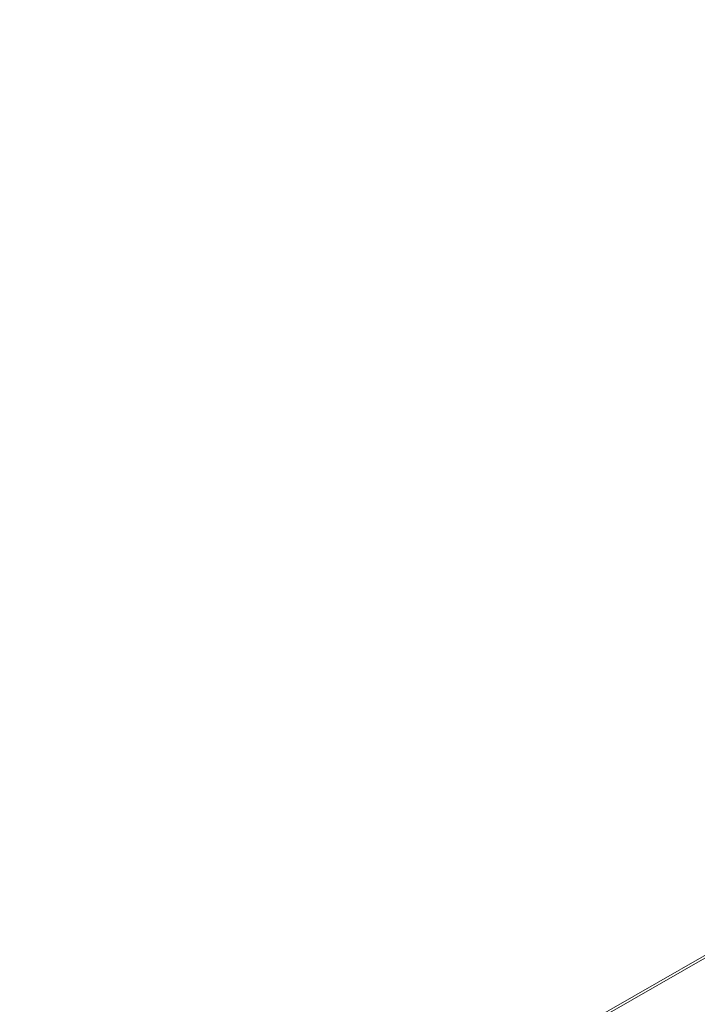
# Model space of a CAD drawing. Header units: centimetres. Extents: x -24.5 to 49.7, y -16.6 to 18.4.
# Tile 145 of 248: x -17.7 to -16.5, y -5.7 to -4.1. Entities that reach past the tile are written whole.
import ezdxf

# ---------------------------------------------------------------- set-up
doc = ezdxf.new("R2010")
doc.units = ezdxf.units.CM
doc.header["$MEASUREMENT"] = 0
doc.layers.add('layer 1', color=7, linetype='Continuous')

msp = doc.modelspace()

# ---------------------------------------------------------------- linework, layer by layer
at = {"layer": 'layer 1', "color": 1, "lineweight": 0}
msp.add_open_spline([(24.98821, 18.39808), (24.98821, 18.39808), (24.98821, -16.60193), (24.98821, -16.60193), (24.98821, -16.60193), (-24.51772, -16.60193), (-24.51772, -16.60193), (-24.51772, -16.60193), (-24.51772, 18.39808), (-24.51772, 18.39808), (-24.51772, 18.39808), (24.98821, 18.39808), (24.98821, 18.39808)], degree=3, knots=[0, 0, 0, 0, 0.25, 0.25, 0.25, 0.5, 0.5, 0.5, 0.75, 0.75, 0.75, 1, 1, 1, 1], dxfattribs=at)
at = {"layer": 'layer 1', "color": 5, "lineweight": 0}
msp.add_open_spline([(-23.26688, 17.18067), (-23.26688, 17.18067), (-23.26688, -15.60944), (-23.26688, -15.60944), (-23.26688, -15.60944), (23.98644, -15.60944), (23.98644, -15.60944)], degree=3, knots=[0, 0, 0, 0, 0.5, 0.5, 0.5, 1, 1, 1, 1], dxfattribs=at)
at = {"layer": 'layer 1', "lineweight": 9}
for points in [[(-18.95873, -7.952), (-18.95873, -7.952), (-13.17496, -4.63457), (-13.17496, -4.63457)], [(-18.91328, -7.95642), (-18.91328, -7.95642), (-13.12951, -4.63898), (-13.12951, -4.63898)], [(-17.42464, -6.15989), (-17.42464, -6.15989), (-15.68056, -5.15954), (-15.68056, -5.15954)], [(-15.67357, -5.16021), (-15.67357, -5.16021), (-17.41765, -6.16058), (-17.41765, -6.16058)], [(-17.05368, -6.37504), (-17.05368, -6.37504), (-15.29967, -5.36898), (-15.29967, -5.36898)], [(-17.02262, -6.39286), (-17.02262, -6.39286), (-15.26861, -5.38679), (-15.26861, -5.38679)], [(-15.25867, -5.41546), (-15.25867, -5.41546), (-17.00274, -6.41582), (-17.00274, -6.41582)]]:
    msp.add_open_spline(points, degree=3, dxfattribs=at)

doc.saveas('drawing.dxf')
